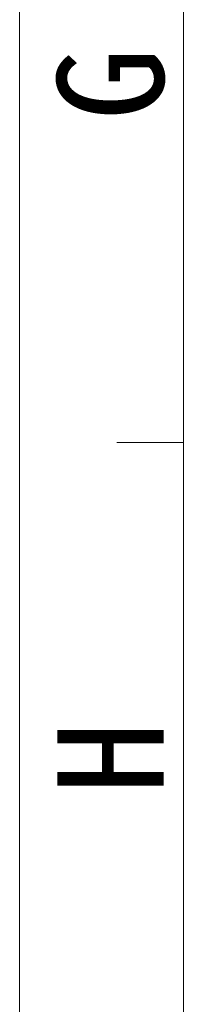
# Model space of a CAD drawing. Header units: millimetres. Extents: x 36962 to 38454, y -11669 to -10615.
# Tile 6 of 30: x 36962 to 36989, y -11519 to -11362. Entities that reach past the tile are written whole.
import ezdxf

# ---------------------------------------------------------------- set-up
doc = ezdxf.new("R2010")
doc.units = ezdxf.units.MM
doc.header["$LTSCALE"] = 50
doc.layers.get('0').update_dxf_attribs({"lineweight": 18})
doc.layers.add('LA1404-03-00TEXT', color=7, linetype='Continuous')
doc.styles.add('TEXTSTYLE_2', font='SimSun Regular.ttf')

msp = doc.modelspace()

# ---------------------------------------------------------------- linework, layer by layer
at = {"color": 2}
msp.add_line((36962.46, -11669.48), (36962.46, -10614.55), dxfattribs=at)
at = {"color": 7}
for p, q in [((36988.64, -11643.31), (36988.64, -10640.72)), ((36978, -11429.16), (36988.64, -11429.16))]:
    msp.add_line(p, q, dxfattribs=at)

# ---------------------------------------------------------------- texts
at = {"layer": 'LA1404-03-00TEXT', "color": 3, "style": 'TEXTSTYLE_2'}
for s, p in [('G', (36985.5, -11377.72)), ('H', (36985.5, -11485.24))]:
    msp.add_text(s, height=17.02, rotation=90, dxfattribs=at).set_placement(p)

doc.saveas('drawing.dxf')
